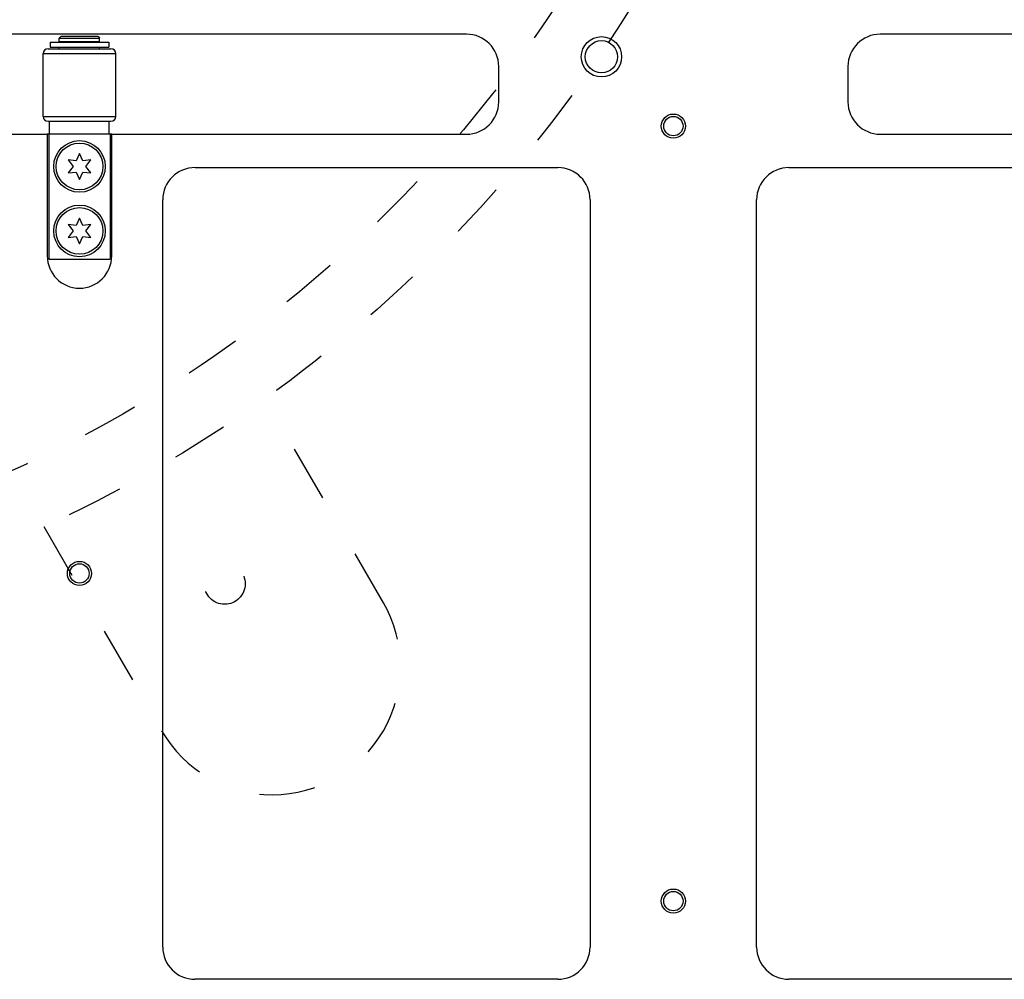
# Model space of a CAD drawing. Extents: x -1763 to 4575, y -3429 to 1051.
# Tile 153 of 174: x 3966 to 4088, y -1930 to -1811. Entities that reach past the tile are written whole.
import ezdxf

# ---------------------------------------------------------------- set-up
doc = ezdxf.new("R2010")
doc.units = 0
doc.linetypes.add('DASHED', pattern=[15, 7, -8])
doc.layers.get('0').update_dxf_attribs({"linetype": 'CONTINUOUS'})
doc.layers.add('1', color=7, linetype='CONTINUOUS')

# ---------------------------------------------------------------- blocks, each defined once
blk = doc.blocks.new('E7018-24101__1', base_point=(4200, -1958.68))
at = {"color": 1, "linetype": 'CONTINUOUS'}
for p, q in [((4021.66, -1812.48), (3925.66, -1812.48)), ((4168.98, -1812.48), (4072.98, -1812.48)), ((4025.66, -1820.88), (4025.66, -1816.48)), ((4068.98, -1816.48), (4068.98, -1820.88)), ((3925.66, -1824.88), (3969.66, -1824.88)), ((3969.86, -1824.88), (3969.66, -1824.88)), ((3969.66, -1824.88), (3969.66, -1839.98)), ((3969.96, -1824.88), (3969.86, -1824.88)), ((3977.36, -1824.88), (3969.96, -1824.88)), ((3977.46, -1824.88), (3977.36, -1824.88)), ((3977.66, -1824.88), (3977.46, -1824.88)), ((3977.66, -1824.88), (4021.66, -1824.88)), ((3977.66, -1839.98), (3977.66, -1824.88)), ((4072.98, -1824.88), (4116.98, -1824.88)), ((3987.99, -1829.02), (4032.99, -1829.02)), ((4061.65, -1829.02), (4106.65, -1829.02)), ((3983.99, -1925.7), (3983.99, -1833.02)), ((4036.99, -1833.02), (4036.99, -1925.7)), ((4057.65, -1925.7), (4057.65, -1833.02)), ((4032.99, -1929.7), (3987.99, -1929.7)), ((4106.65, -1929.7), (4061.65, -1929.7))]:
    blk.add_line(p, q, dxfattribs=at)
for centre, radius in [((4038.4, -1815.28), 2.5), ((4038.4, -1815.28), 2), ((4047.32, -1823.88), 1.5), ((4047.32, -1823.88), 1.2), ((3973.66, -1879.36), 1.5), ((3973.66, -1879.36), 1.2), ((4047.32, -1920), 1.5), ((4047.32, -1920), 1.2)]:
    blk.add_circle(centre, radius, dxfattribs=at)
for centre, start, end in [((4021.66, -1816.48), 0, 90), ((4072.98, -1816.48), 90, 180), ((4021.66, -1820.88), -90, 0), ((4072.98, -1820.88), 180, -90), ((3987.99, -1833.02), 90, 180), ((4032.99, -1833.02), 0, 90), ((4061.65, -1833.02), 90, 180), ((3973.66, -1839.98), 180, 0), ((3987.99, -1925.7), 180, -90), ((4032.99, -1925.7), -90, 0), ((4061.65, -1925.7), 180, -90)]:
    blk.add_arc(centre, 4, start, end, dxfattribs=at)
blk = doc.blocks.new('23796-0S111__42', base_point=(3977.46, -1840.38))
at = {"color": 1, "linetype": 'CONTINUOUS'}
for p, q in [((3971.36, -1812.78), (3971.16, -1812.98)), ((3971.16, -1812.98), (3973.66, -1812.98)), ((3971.16, -1813.38), (3971.16, -1812.98)), ((3971.16, -1813.38), (3972.06, -1813.38)), ((3975.96, -1812.78), (3971.36, -1812.78)), ((3972.06, -1813.38), (3973.66, -1813.38)), ((3972.06, -1813.38), (3972.06, -1813.48)), ((3973.66, -1812.98), (3976.16, -1812.98)), ((3973.66, -1813.38), (3975.26, -1813.38)), ((3975.26, -1813.38), (3976.16, -1813.38)), ((3975.26, -1813.38), (3975.26, -1813.48)), ((3975.96, -1812.78), (3976.16, -1812.98)), ((3976.16, -1813.38), (3976.16, -1812.98)), ((3971.16, -1814.08), (3972.06, -1814.08)), ((3971.16, -1814.28), (3971.16, -1814.08)), ((3972.06, -1814.08), (3973.66, -1814.08)), ((3973.66, -1814.08), (3975.26, -1814.08)), ((3975.26, -1814.08), (3976.16, -1814.08)), ((3976.16, -1814.28), (3976.16, -1814.08)), ((3969.96, -1823.28), (3971.16, -1823.28)), ((3969.96, -1824.88), (3969.96, -1823.28)), ((3971.16, -1823.28), (3976.16, -1823.28)), ((3976.16, -1823.28), (3977.36, -1823.28)), ((3977.36, -1824.88), (3977.36, -1823.28)), ((3969.96, -1824.88), (3969.86, -1824.88)), ((3969.86, -1824.88), (3969.86, -1840.38)), ((3977.36, -1824.88), (3969.96, -1824.88)), ((3977.46, -1824.88), (3977.36, -1824.88)), ((3977.46, -1824.88), (3977.46, -1840.38)), ((3969.86, -1840.38), (3977.46, -1840.38))]:
    blk.add_line(p, q, dxfattribs=at)
for centre in [(3973.66, -1828.88), (3973.66, -1836.88)]:
    blk.add_circle(centre, 3.2, dxfattribs=at)
blk = doc.blocks.new('WASHER1__43', base_point=(3977.31, -1814.08))
at = {"color": 1, "linetype": 'CONTINUOUS'}
for p, q in [((3970.01, -1813.48), (3970.01, -1814.08)), ((3970.01, -1813.48), (3977.31, -1813.48)), ((3977.31, -1813.48), (3977.31, -1814.08)), ((3970.01, -1814.08), (3971.16, -1814.08)), ((3971.16, -1814.08), (3972.06, -1814.08)), ((3972.06, -1814.08), (3973.66, -1814.08)), ((3973.66, -1814.08), (3975.26, -1814.08)), ((3975.26, -1814.08), (3976.16, -1814.08)), ((3976.16, -1814.08), (3977.31, -1814.08))]:
    blk.add_line(p, q, dxfattribs=at)
blk = doc.blocks.new('BEARING_HK0509__44', base_point=(3978.16, -1823.28))
at = {"color": 1, "linetype": 'CONTINUOUS'}
for p, q in [((3969.76, -1814.28), (3977.56, -1814.28)), ((3969.16, -1814.88), (3978.16, -1814.88)), ((3969.16, -1822.68), (3969.16, -1814.88)), ((3978.16, -1822.68), (3978.16, -1814.88)), ((3969.16, -1822.68), (3978.16, -1822.68)), ((3969.76, -1823.28), (3969.96, -1823.28)), ((3969.96, -1823.28), (3971.16, -1823.28)), ((3971.16, -1823.28), (3976.16, -1823.28)), ((3976.16, -1823.28), (3977.36, -1823.28)), ((3977.36, -1823.28), (3977.56, -1823.28))]:
    blk.add_line(p, q, dxfattribs=at)
for centre, start, end in [((3969.76, -1814.88), 90, 180), ((3977.56, -1814.88), 0, 90), ((3969.76, -1822.68), 180, -90), ((3977.56, -1822.68), -90, 0)]:
    blk.add_arc(centre, 0.6, start, end, dxfattribs=at)
blk = doc.blocks.new('BEARING_ASSY2_6__45', base_point=(3978.16, -1840.38))
for name, p in [('23796-0S111__42', (3977.46, -1840.38)), ('WASHER1__43', (3977.31, -1814.08)), ('BEARING_HK0509__44', (3978.16, -1823.28))]:
    blk.add_blockref(name, p)
blk = doc.blocks.new('BEARINGS__66', base_point=(4152.31, -1972.18))
blk.add_blockref('BEARING_ASSY2_6__45', (3978.16, -1840.38))
blk = doc.blocks.new('0515-2034_M3X12_10__82', base_point=(3976.56, -1839.78))
at = {"color": 1, "linetype": 'CONTINUOUS'}
for p, q in [((3973.66, -1835.28), (3973.26, -1836.19)), ((3974.06, -1836.19), (3973.66, -1835.28)), ((3973.26, -1836.19), (3972.27, -1836.08)), ((3972.27, -1836.08), (3972.86, -1836.88)), ((3975.05, -1836.08), (3974.06, -1836.19)), ((3974.46, -1836.88), (3975.05, -1836.08)), ((3972.86, -1836.88), (3972.27, -1837.68)), ((3972.27, -1837.68), (3973.26, -1837.57)), ((3973.26, -1837.57), (3973.66, -1838.48)), ((3973.66, -1838.48), (3974.06, -1837.57)), ((3974.06, -1837.57), (3975.05, -1837.68)), ((3975.05, -1837.68), (3974.46, -1836.88))]:
    blk.add_line(p, q, dxfattribs=at)
blk.add_circle((3973.66, -1836.88), 2.9, dxfattribs=at)
blk = doc.blocks.new('0515-2034_M3X12_13__83', base_point=(3976.56, -1831.78))
at = {"color": 1, "linetype": 'CONTINUOUS'}
for p, q in [((3973.26, -1828.19), (3972.27, -1828.08)), ((3972.27, -1828.08), (3972.86, -1828.88)), ((3973.66, -1827.28), (3973.26, -1828.19)), ((3974.06, -1828.19), (3973.66, -1827.28)), ((3975.05, -1828.08), (3974.06, -1828.19)), ((3974.46, -1828.88), (3975.05, -1828.08)), ((3972.86, -1828.88), (3972.27, -1829.68)), ((3975.05, -1829.68), (3974.46, -1828.88)), ((3972.27, -1829.68), (3973.26, -1829.57)), ((3973.26, -1829.57), (3973.66, -1830.48)), ((3973.66, -1830.48), (3974.06, -1829.57)), ((3974.06, -1829.57), (3975.05, -1829.68))]:
    blk.add_line(p, q, dxfattribs=at)
blk.add_circle((3973.66, -1828.88), 2.9, dxfattribs=at)
blk = doc.blocks.new('SCREWSET_STIFFENER__88', base_point=(4123.88, -1839.78))
for name, p in [('0515-2034_M3X12_13__83', (3976.56, -1831.78)), ('0515-2034_M3X12_10__82', (3976.56, -1839.78))]:
    blk.add_blockref(name, p)
blk = doc.blocks.new('SMALLPARTS__109', base_point=(4240, -1972.18))
for name, p in [('BEARINGS__66', (4152.31, -1972.18)), ('SCREWSET_STIFFENER__88', (4123.88, -1839.78))]:
    blk.add_blockref(name, p)
blk = doc.blocks.new('E7018-64101__110', base_point=(4240, -1972.18))
for name, p in [('SMALLPARTS__109', (4240, -1972.18)), ('E7018-24101__1', (4200, -1958.68))]:
    blk.add_blockref(name, p)
blk = doc.blocks.new('DUT_BOARD__111', base_point=(4184.31, -1929.7))
at = {"color": 1, "linetype": 'CONTINUOUS'}
for p, q in [((3987.99, -1829.02), (4032.99, -1829.02)), ((4061.65, -1829.02), (4106.65, -1829.02)), ((3983.99, -1925.7), (3983.99, -1833.02)), ((4036.99, -1833.02), (4036.99, -1925.7)), ((4057.65, -1925.7), (4057.65, -1833.02)), ((4032.99, -1929.7), (3987.99, -1929.7)), ((4106.65, -1929.7), (4061.65, -1929.7))]:
    blk.add_line(p, q, dxfattribs=at)
for centre, start, end in [((3987.99, -1833.02), 90, 180), ((4032.99, -1833.02), 0, 90), ((4061.65, -1833.02), 90, 180), ((3987.99, -1925.7), 180, -90), ((4032.99, -1925.7), -90, 0), ((4061.65, -1925.7), 180, -90)]:
    blk.add_arc(centre, 4, start, end, dxfattribs=at)
blk = doc.blocks.new('STIFF_ASSY_DUTBD__112', base_point=(4240, -1972.18))
for name, p in [('E7018-64101__110', (4240, -1972.18)), ('DUT_BOARD__111', (4184.31, -1929.7))]:
    blk.add_blockref(name, p)
blk = doc.blocks.new('A1__190', base_point=(4240, -1972.18))
blk.add_blockref('STIFF_ASSY_DUTBD__112', (4240, -1972.18))
blk = doc.blocks.new('FRONT1__191', base_point=(4150.3, -1381.88))
blk.add_blockref('A1__190', (4240, -1972.18))
blk = doc.blocks.new('L1__192', base_point=(4150.3, -1381.88))
blk.add_blockref('FRONT1__191', (4150.3, -1381.88))
blk = doc.blocks.new('HEADPLATE_EG__609', base_point=(3352.24, -2091.02))
at = {"layer": '1', "color": 7, "linetype": 'DASHED'}
for p, q in [((4011.35, -1882.99), (3996.71, -1857.64)), ((3969.22, -1873.52), (3983.85, -1898.86))]:
    blk.add_line(p, q, dxfattribs=at)
for centre, radius in [((3900, -1721.88), 166.69), ((3900, -1721.88), 158.75), ((3991.67, -1880.65), 2.54)]:
    blk.add_circle(centre, radius, dxfattribs=at)
blk.add_arc((3997.6, -1890.93), 15.88, -150, 30, dxfattribs=at)
blk = doc.blocks.new('D-E6980-90196-1S121', base_point=(12650.47, 564.07))
at = {"layer": '1'}
blk.add_blockref('HEADPLATE_EG__609', (3352.24, -2091.02), dxfattribs=at)

msp = doc.modelspace()

# ---------------------------------------------------------------- block references
for name, p in [('D-E6980-90196-1S121', (12650.47, 564.07)), ('L1__192', (4150.3, -1381.88))]:
    msp.add_blockref(name, p)

doc.saveas('drawing.dxf')
